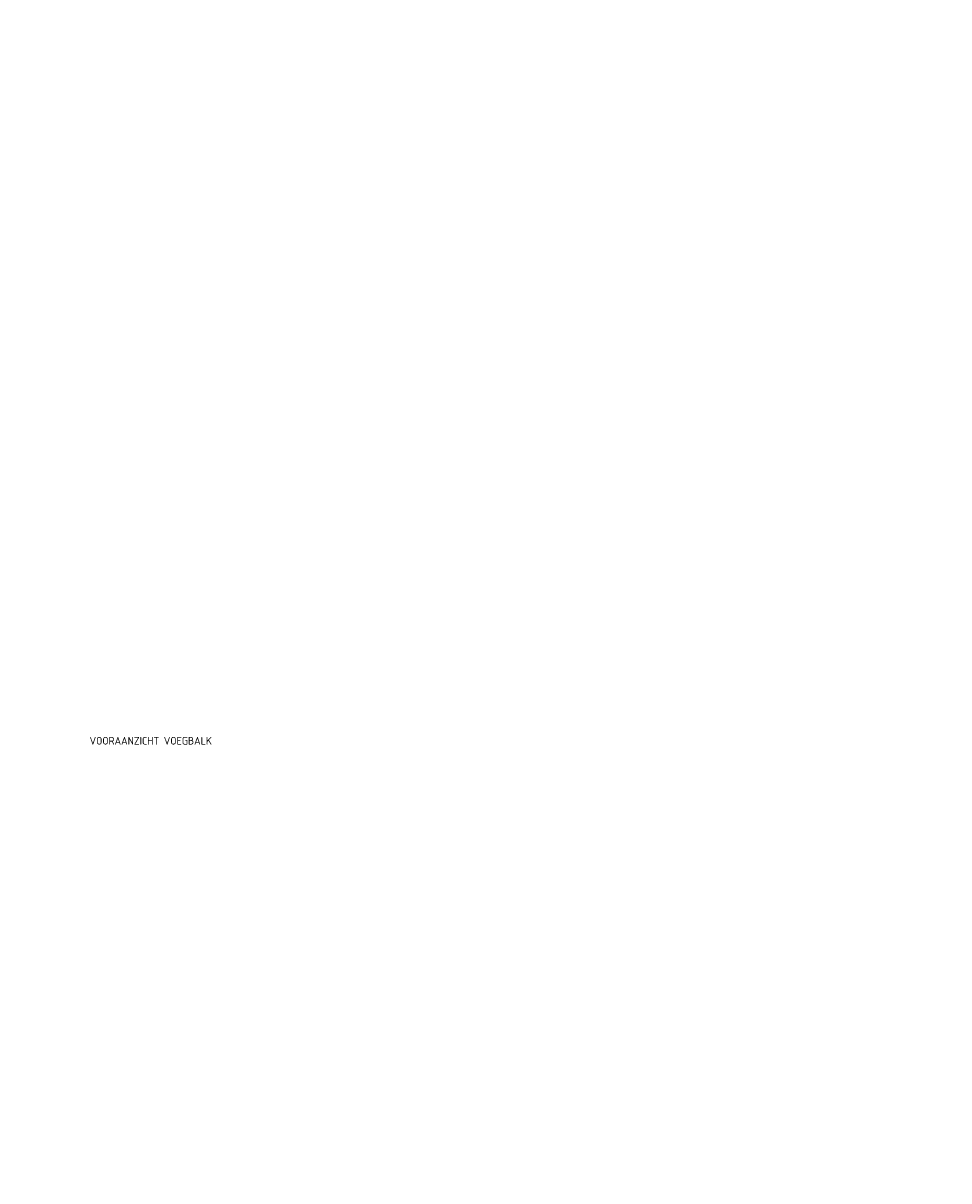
# Model space of a CAD drawing. Header units: millimetres. Extents: x -8028558 to 327273, y -63352 to 83293.
# Tile 110 of 195: x 133254 to 137634, y -13179 to -7700. Entities that reach past the tile are written whole.
import ezdxf
from ezdxf import colors
from ezdxf.entities.mleader import LeaderData, LeaderLine
from ezdxf.math import Vec2, Vec3

# ---------------------------------------------------------------- set-up
doc = ezdxf.new("R2010")
doc.units = ezdxf.units.MM
doc.layers.add('X-XX-AL-AANKLEDING-S', color=7, linetype='Continuous', lineweight=25)
doc.layers.add('X-XX-AL-VERWIJZING-T25', color=7, linetype='Continuous', lineweight=25)
doc.styles.add('NLCS-ISO-MM10-T25', font='NLCS-ISO.ttf', dxfattribs={"height": 25})
doc.styles.add('NLCS-ISO-MM20-T18', font='NLCS-ISO.ttf', dxfattribs={"height": 36})

msp = doc.modelspace()

# ---------------------------------------------------------------- texts
at = {"layer": 'X-XX-AL-AANKLEDING-S', "style": 'NLCS-ISO-MM20-T18'}
msp.add_text('VOORAANZICHT VOEGBALK  ', height=36, dxfattribs=at).set_placement((133568.2, -11114.4))

# ---------------------------------------------------------------- leaders
at = {"layer": 'X-XX-AL-VERWIJZING-T25'}
ml = msp.add_multileader_mtext('Standard', dxfattribs=at)
ml.set_content('Merk B', color=256, style='NLCS-ISO-MM10-T25')
ml.set_leader_properties(color=256, linetype='ByLayer', lineweight=-1)
ml.build(insert=Vec2(0, 0))
ml.multileader.update_dxf_attribs({"text_left_attachment_type": 5, "text_right_attachment_type": 5, "dogleg_length": 25, "arrow_head_size": 25})
ctx = ml.context
ctx.base_point, ctx.char_height, ctx.arrow_head_size, ctx.landing_gap_size, ctx.plane_origin = Vec3(137517.8, -36029.7), 25, 25, 9, Vec3(137783.2, -36013.1)
ctx.left_attachment, ctx.right_attachment = 5, 5
notes = []
notes.append((ctx, [(0, (0, 0, 0), (0, 0), (1, 0), 1, [])]))
ctx.mtext.insert, ctx.mtext.flow_direction = Vec3(137526.8, -35999.7), 5
for ctx, leaders in notes:
    for number, flags, end, landing, length, lines in leaders:
        leader = LeaderData()
        leader.index, (leader.has_last_leader_line, leader.has_dogleg_vector, leader.attachment_direction) = number, flags
        leader.last_leader_point, leader.dogleg_vector, leader.dogleg_length = Vec3(end), Vec3(landing), length
        for number, points, colour, breaks in lines:
            line = LeaderLine()
            line.index, line.vertices, line.color, line.breaks = number, Vec3.list(points), colors.encode_raw_color(colour), breaks
            leader.lines.append(line)
        ctx.leaders.append(leader)

doc.saveas('drawing.dxf')
